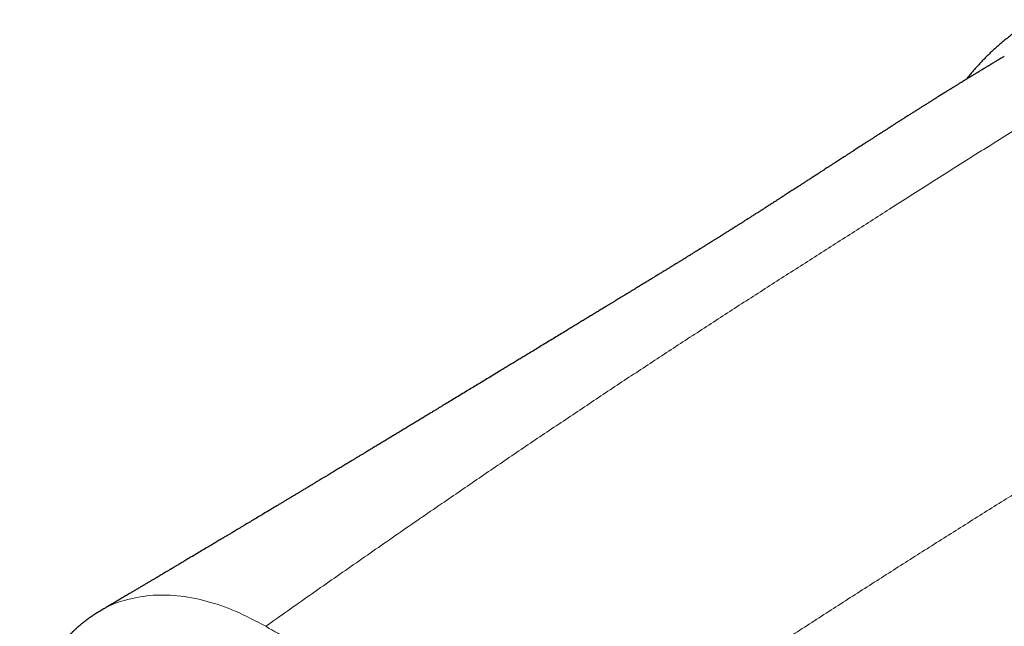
# Model space of a CAD drawing. Header units: millimetres. Extents: x 8 to 495, y 12 to 283.
# Tile 14 of 22: x 378 to 408, y 91 to 109. Entities that reach past the tile are written whole.
import ezdxf

# ---------------------------------------------------------------- set-up
doc = ezdxf.new("R2010")
doc.units = ezdxf.units.MM

msp = doc.modelspace()

# ---------------------------------------------------------------- linework, layer by layer
at = {"color": 7, "linetype": 'Continuous', "lineweight": 30}
for points, knots in [([(408.408, 109.283), (408.374, 109.263), (408.305, 109.222), (408.203, 109.159), (408.101, 109.093), (408, 109.026), (407.901, 108.957), (407.802, 108.886), (407.705, 108.814), (407.609, 108.739), (407.514, 108.663), (407.42, 108.586), (407.327, 108.506), (407.236, 108.425), (407.145, 108.342), (407.056, 108.257), (406.968, 108.171), (406.881, 108.083), (406.795, 107.993), (406.711, 107.901), (406.627, 107.808), (406.545, 107.713), (406.465, 107.617), (406.402, 107.54), (406.367, 107.496), (406.358, 107.484)], [0, 0, 0, 0, 0.044182, 0.088822, 0.133465, 0.178111, 0.222764, 0.267424, 0.312095, 0.356777, 0.401473, 0.446185, 0.490913, 0.535661, 0.580429, 0.625219, 0.670031, 0.714868, 0.759731, 0.80462, 0.849536, 0.89448, 0.939453, 0.984456, 1, 1, 1, 1]), ([(407.504, 108.177), (407.491, 108.169), (407.466, 108.155), (407.432, 108.134), (407.405, 108.118), (407.382, 108.104), (407.363, 108.093), (407.345, 108.082), (407.32, 108.067), (407.288, 108.048), (407.249, 108.025), (407.211, 108.002), (407.175, 107.98), (407.143, 107.961), (407.115, 107.944), (407.089, 107.928), (407.062, 107.912), (407.034, 107.895), (407.005, 107.878), (406.975, 107.86), (406.943, 107.84), (406.914, 107.822), (406.89, 107.808), (406.873, 107.798), (406.86, 107.79), (406.849, 107.783), (406.837, 107.776), (406.822, 107.767), (406.801, 107.754), (406.774, 107.738), (406.745, 107.72), (406.716, 107.702), (406.684, 107.683), (406.649, 107.662), (406.613, 107.64), (406.579, 107.619), (406.549, 107.601), (406.523, 107.585), (406.495, 107.568), (406.464, 107.549), (406.427, 107.526), (406.385, 107.5), (406.347, 107.477), (406.315, 107.458), (406.295, 107.445), (406.279, 107.435), (406.266, 107.427), (406.253, 107.42), (406.239, 107.411), (406.218, 107.398), (406.192, 107.382), (406.161, 107.363), (406.127, 107.342), (406.092, 107.32), (406.057, 107.298), (406.023, 107.278), (405.994, 107.26), (405.968, 107.243), (405.944, 107.229), (405.921, 107.215), (405.897, 107.2), (405.87, 107.183), (405.839, 107.164), (405.805, 107.143), (405.769, 107.12), (405.725, 107.093), (405.675, 107.062), (405.621, 107.028), (405.57, 106.997), (405.524, 106.968), (405.482, 106.942), (405.446, 106.919), (405.417, 106.901), (405.392, 106.885), (405.369, 106.871), (405.343, 106.855), (405.314, 106.836), (405.28, 106.815), (405.242, 106.791), (405.202, 106.766), (405.162, 106.741), (405.123, 106.716), (405.086, 106.693), (405.051, 106.671), (405, 106.639), (404.934, 106.597), (404.852, 106.545), (404.768, 106.492), (404.697, 106.447), (404.637, 106.409), (404.589, 106.378), (404.541, 106.348), (404.495, 106.318), (404.451, 106.291), (404.415, 106.267), (404.383, 106.247), (404.354, 106.228), (404.321, 106.208), (404.288, 106.186), (404.256, 106.166), (404.22, 106.143), (404.183, 106.119), (404.145, 106.095), (404.115, 106.076), (404.091, 106.061), (404.073, 106.049), (404.057, 106.039), (404.043, 106.029), (404.029, 106.021), (404.016, 106.012), (404, 106.002), (403.979, 105.989), (403.953, 105.972), (403.922, 105.952), (403.886, 105.929), (403.85, 105.906), (403.804, 105.876), (403.75, 105.842), (403.696, 105.807), (403.652, 105.778), (403.617, 105.756), (403.586, 105.736), (403.558, 105.718), (403.527, 105.698), (403.492, 105.676), (403.451, 105.649), (403.406, 105.62), (403.359, 105.589), (403.308, 105.557), (403.255, 105.523), (403.201, 105.487), (403.144, 105.451), (403.085, 105.412), (403.021, 105.371), (402.955, 105.328), (402.884, 105.283), (402.813, 105.236), (402.742, 105.19), (402.677, 105.148), (402.617, 105.109), (402.56, 105.072), (402.501, 105.034), (402.439, 104.994), (402.373, 104.951), (402.303, 104.906), (402.229, 104.858), (402.157, 104.811), (402.088, 104.766), (402.021, 104.723), (401.953, 104.678), (401.886, 104.635), (401.822, 104.593), (401.762, 104.554), (401.706, 104.518), (401.654, 104.485), (401.603, 104.452), (401.554, 104.42), (401.508, 104.39), (401.466, 104.362), (401.426, 104.336), (401.384, 104.309), (401.339, 104.28), (401.289, 104.248), (401.237, 104.214), (401.181, 104.178), (401.124, 104.141), (401.066, 104.104), (401.006, 104.065), (400.946, 104.026), (400.89, 103.99), (400.839, 103.958), (400.795, 103.929), (400.754, 103.903), (400.715, 103.878), (400.679, 103.854), (400.643, 103.831), (400.605, 103.807), (400.562, 103.78), (400.514, 103.748), (400.461, 103.714), (400.407, 103.68), (400.355, 103.646), (400.304, 103.614), (400.257, 103.583), (400.216, 103.558), (400.184, 103.537), (400.158, 103.52), (400.132, 103.503), (400.103, 103.485), (400.071, 103.465), (400.036, 103.442), (399.999, 103.419), (399.958, 103.392), (399.913, 103.364), (399.867, 103.335), (399.823, 103.307), (399.785, 103.283), (399.754, 103.263), (399.728, 103.246), (399.699, 103.228), (399.666, 103.207), (399.629, 103.184), (399.59, 103.159), (399.55, 103.133), (399.512, 103.109), (399.475, 103.086), (399.44, 103.064), (399.41, 103.045), (399.385, 103.029), (399.364, 103.016), (399.341, 103.001), (399.313, 102.984), (399.277, 102.961), (399.235, 102.934), (399.19, 102.906), (399.146, 102.879), (399.106, 102.853), (399.067, 102.829), (399.033, 102.807), (399.004, 102.789), (398.98, 102.774), (398.959, 102.761), (398.937, 102.747), (398.91, 102.73), (398.879, 102.71), (398.844, 102.689), (398.81, 102.667), (398.776, 102.646), (398.743, 102.625), (398.712, 102.606), (398.685, 102.589), (398.663, 102.575), (398.642, 102.562), (398.62, 102.549), (398.595, 102.533), (398.566, 102.515), (398.534, 102.495), (398.499, 102.473), (398.463, 102.451), (398.425, 102.427), (398.391, 102.406), (398.36, 102.387), (398.334, 102.371), (398.31, 102.356), (398.289, 102.343), (398.273, 102.332), (398.259, 102.324), (398.242, 102.313), (398.219, 102.299), (398.189, 102.281), (398.155, 102.26), (398.117, 102.236), (398.073, 102.209), (398.031, 102.183), (397.995, 102.16), (397.964, 102.142), (397.933, 102.123), (397.905, 102.105), (397.881, 102.09), (397.862, 102.078), (397.847, 102.069), (397.834, 102.061), (397.817, 102.051), (397.793, 102.036), (397.762, 102.017), (397.728, 101.996), (397.69, 101.973), (397.651, 101.948), (397.609, 101.923), (397.566, 101.896), (397.522, 101.869), (397.477, 101.841), (397.433, 101.814), (397.39, 101.788), (397.349, 101.763), (397.309, 101.738), (397.268, 101.713), (397.225, 101.687), (397.181, 101.66), (397.119, 101.622), (397.041, 101.574), (396.947, 101.517), (396.85, 101.457), (396.747, 101.394), (396.636, 101.327), (396.522, 101.257), (396.42, 101.195), (396.331, 101.141), (396.256, 101.095), (396.184, 101.051), (396.115, 101.009), (396.047, 100.967), (395.979, 100.926), (395.912, 100.885), (395.845, 100.844), (395.776, 100.802), (395.705, 100.759), (395.63, 100.713), (395.552, 100.666), (395.462, 100.611), (395.358, 100.548), (395.244, 100.478), (395.13, 100.408), (395.017, 100.34), (394.907, 100.273), (394.794, 100.204), (394.676, 100.132), (394.554, 100.058), (394.433, 99.985), (394.297, 99.902), (394.145, 99.809), (393.975, 99.706), (393.803, 99.601), (393.63, 99.496), (393.46, 99.393), (393.295, 99.293), (393.146, 99.202), (393.013, 99.121), (392.893, 99.049), (392.772, 98.975), (392.648, 98.9), (392.52, 98.822), (392.388, 98.742), (392.245, 98.655), (392.091, 98.561), (391.928, 98.462), (391.765, 98.364), (391.605, 98.267), (391.447, 98.171), (391.283, 98.071), (391.112, 97.968), (390.935, 97.86), (390.763, 97.756), (390.613, 97.665), (390.487, 97.589), (390.383, 97.525), (390.277, 97.461), (390.17, 97.396), (390.058, 97.329), (389.943, 97.259), (389.824, 97.186), (389.705, 97.115), (389.587, 97.043), (389.471, 96.973), (389.355, 96.902), (389.241, 96.833), (389.13, 96.766), (389.022, 96.701), (388.912, 96.634), (388.799, 96.566), (388.685, 96.497), (388.575, 96.43), (388.468, 96.365), (388.363, 96.302), (388.269, 96.245), (388.185, 96.194), (388.108, 96.148), (388.03, 96.101), (387.949, 96.052), (387.865, 96.001), (387.769, 95.943), (387.662, 95.879), (387.543, 95.807), (387.418, 95.731), (387.291, 95.654), (387.119, 95.551), (386.903, 95.42), (386.71, 95.304), (386.584, 95.228), (386.526, 95.194), (386.471, 95.16), (386.419, 95.13), (386.372, 95.101), (386.33, 95.075), (386.291, 95.052), (386.256, 95.031), (386.223, 95.011), (386.19, 94.991), (386.153, 94.969), (386.113, 94.945), (386.07, 94.919), (386.023, 94.891), (385.967, 94.857), (385.901, 94.818), (385.825, 94.772), (385.743, 94.723), (385.658, 94.672), (385.57, 94.619), (385.44, 94.541), (385.267, 94.437), (385.074, 94.321), (384.902, 94.218), (384.752, 94.129), (384.623, 94.051), (384.516, 93.987), (384.436, 93.939), (384.361, 93.895), (384.296, 93.856), (384.241, 93.823), (384.194, 93.794), (384.151, 93.769), (384.112, 93.746), (384.076, 93.725), (384.042, 93.704), (384.005, 93.682), (383.964, 93.658), (383.918, 93.63), (383.867, 93.6), (383.811, 93.566), (383.751, 93.53), (383.687, 93.492), (383.622, 93.453), (383.556, 93.414), (383.459, 93.356), (383.33, 93.279), (383.167, 93.182), (383.035, 93.104), (382.936, 93.044), (382.869, 93.004), (382.804, 92.966), (382.741, 92.929), (382.683, 92.894), (382.631, 92.863), (382.583, 92.834), (382.54, 92.809), (382.501, 92.785), (382.466, 92.765), (382.437, 92.748), (382.412, 92.733), (382.391, 92.72), (382.374, 92.71), (382.359, 92.701), (382.344, 92.692), (382.325, 92.681), (382.301, 92.666), (382.27, 92.648), (382.232, 92.626), (382.189, 92.6), (382.141, 92.571), (382.086, 92.539), (382.028, 92.505), (381.965, 92.467), (381.898, 92.428), (381.827, 92.385), (381.75, 92.34), (381.668, 92.291), (381.583, 92.241), (381.495, 92.189), (381.404, 92.135), (381.309, 92.078), (381.209, 92.019), (381.101, 91.955), (380.983, 91.886), (380.856, 91.811), (380.724, 91.732), (380.586, 91.651), (380.442, 91.566), (380.311, 91.488), (380.227, 91.439), (380.193, 91.418)], [0, 0, 0, 0, 0.001353, 0.002508, 0.003465, 0.004223, 0.004821, 0.005434, 0.006083, 0.007366, 0.008739, 0.010089, 0.011269, 0.012403, 0.013385, 0.014212, 0.015096, 0.016116, 0.017068, 0.018099, 0.019209, 0.020395, 0.02108, 0.021657, 0.022125, 0.022485, 0.022764, 0.023311, 0.02405, 0.024982, 0.026004, 0.027022, 0.028036, 0.029321, 0.030597, 0.031773, 0.032797, 0.03367, 0.034518, 0.035642, 0.036913, 0.038358, 0.039976, 0.040869, 0.041587, 0.042128, 0.042504, 0.042913, 0.043424, 0.044038, 0.04503, 0.046114, 0.047282, 0.048533, 0.049763, 0.050937, 0.05197, 0.052864, 0.053635, 0.054412, 0.055227, 0.056174, 0.05723, 0.058401, 0.059689, 0.061039, 0.063005, 0.064897, 0.066651, 0.068261, 0.069725, 0.071019, 0.071988, 0.072828, 0.073576, 0.074447, 0.075475, 0.076664, 0.078019, 0.079406, 0.080866, 0.082231, 0.083498, 0.084727, 0.085942, 0.088841, 0.091698, 0.094605, 0.097615, 0.099256, 0.100946, 0.102675, 0.104326, 0.105857, 0.107284, 0.108185, 0.109225, 0.110406, 0.11163, 0.112779, 0.113852, 0.115386, 0.116733, 0.117903, 0.118606, 0.119247, 0.119824, 0.120339, 0.120791, 0.121229, 0.121793, 0.12249, 0.123448, 0.12458, 0.125884, 0.127221, 0.1285, 0.130842, 0.132959, 0.134332, 0.135581, 0.136702, 0.137695, 0.13859, 0.139987, 0.141489, 0.143096, 0.144809, 0.146631, 0.148597, 0.150515, 0.15256, 0.154733, 0.157034, 0.159462, 0.161958, 0.164732, 0.167304, 0.169675, 0.171845, 0.173885, 0.176018, 0.178303, 0.180739, 0.183327, 0.186066, 0.188957, 0.19133, 0.193795, 0.196354, 0.198897, 0.201294, 0.203506, 0.205577, 0.207508, 0.209297, 0.211244, 0.212991, 0.214538, 0.215946, 0.2175, 0.219237, 0.221068, 0.223066, 0.225183, 0.227346, 0.229552, 0.231803, 0.234098, 0.236425, 0.238177, 0.239834, 0.241396, 0.242863, 0.244236, 0.245557, 0.246985, 0.248532, 0.250445, 0.252513, 0.254608, 0.256618, 0.258543, 0.260384, 0.262087, 0.263149, 0.264122, 0.265076, 0.266166, 0.267398, 0.268774, 0.27023, 0.271669, 0.273504, 0.27531, 0.277044, 0.278576, 0.279632, 0.280592, 0.281679, 0.282931, 0.284379, 0.285947, 0.287476, 0.288957, 0.290388, 0.291764, 0.292998, 0.293848, 0.294598, 0.29544, 0.296504, 0.29779, 0.299644, 0.30139, 0.303018, 0.304632, 0.30611, 0.307426, 0.308568, 0.309536, 0.310196, 0.311, 0.312036, 0.313301, 0.314652, 0.315979, 0.317283, 0.318562, 0.319817, 0.320858, 0.321681, 0.322379, 0.323207, 0.32418, 0.325298, 0.326559, 0.327898, 0.329288, 0.330726, 0.332214, 0.333244, 0.334286, 0.335218, 0.336005, 0.336647, 0.337146, 0.337609, 0.338596, 0.339731, 0.341012, 0.342471, 0.344159, 0.346076, 0.347181, 0.348349, 0.349575, 0.350684, 0.351604, 0.352322, 0.352856, 0.353306, 0.353801, 0.354819, 0.355987, 0.357306, 0.358732, 0.36024, 0.361802, 0.363443, 0.365153, 0.366799, 0.368538, 0.370136, 0.371616, 0.373118, 0.374665, 0.376257, 0.377895, 0.379579, 0.383148, 0.386631, 0.390024, 0.394033, 0.398097, 0.402295, 0.406628, 0.40942, 0.412179, 0.414831, 0.417375, 0.419811, 0.422402, 0.42486, 0.427264, 0.429777, 0.432406, 0.435149, 0.438008, 0.440981, 0.445124, 0.449399, 0.453603, 0.457724, 0.461762, 0.465717, 0.470273, 0.474714, 0.479117, 0.483589, 0.489686, 0.495908, 0.502257, 0.50868, 0.514931, 0.52098, 0.526825, 0.531275, 0.535614, 0.54003, 0.544581, 0.549267, 0.554089, 0.559046, 0.565, 0.571029, 0.576975, 0.582837, 0.588614, 0.594307, 0.600909, 0.60738, 0.613711, 0.619901, 0.623767, 0.627576, 0.631381, 0.63532, 0.639402, 0.643626, 0.647993, 0.652502, 0.656673, 0.660959, 0.665252, 0.669433, 0.6735, 0.677454, 0.681294, 0.685632, 0.689815, 0.693851, 0.697772, 0.701585, 0.705289, 0.708124, 0.710894, 0.713727, 0.71669, 0.719786, 0.723014, 0.727189, 0.731565, 0.736143, 0.740857, 0.745609, 0.755044, 0.764615, 0.766778, 0.76893, 0.770955, 0.772834, 0.774566, 0.776123, 0.777539, 0.778813, 0.779945, 0.781166, 0.782492, 0.783952, 0.785546, 0.787274, 0.789136, 0.791699, 0.79448, 0.797477, 0.800655, 0.803877, 0.807131, 0.814924, 0.822891, 0.828298, 0.833782, 0.839343, 0.842516, 0.845462, 0.84818, 0.850671, 0.852553, 0.854282, 0.855855, 0.857274, 0.858538, 0.859715, 0.861048, 0.862549, 0.864217, 0.86609, 0.868138, 0.87036, 0.872714, 0.875099, 0.87751, 0.879947, 0.885734, 0.891662, 0.897732, 0.900155, 0.9026, 0.905027, 0.907301, 0.90941, 0.911356, 0.913083, 0.914656, 0.916075, 0.91734, 0.91839, 0.919303, 0.92008, 0.920721, 0.921153, 0.921694, 0.922378, 0.923203, 0.92437, 0.925738, 0.927308, 0.929078, 0.931049, 0.933221, 0.935471, 0.937903, 0.940516, 0.94331, 0.946286, 0.949443, 0.952586, 0.955889, 0.959354, 0.96298, 0.966767, 0.971184, 0.975802, 0.98062, 0.985639, 0.990858, 0.996278, 1, 1, 1, 1]), ([(380.202, 91.424), (380.192, 91.418), (380.172, 91.406), (380.146, 91.39), (380.124, 91.377), (380.105, 91.365), (380.091, 91.357), (380.08, 91.35), (380.07, 91.343), (380.051, 91.331), (380.026, 91.315), (379.998, 91.296), (379.975, 91.28), (379.953, 91.265), (379.93, 91.25), (379.908, 91.234), (379.884, 91.217), (379.86, 91.2), (379.839, 91.184), (379.819, 91.17), (379.795, 91.151), (379.764, 91.128), (379.729, 91.101), (379.695, 91.074), (379.663, 91.047), (379.632, 91.021), (379.603, 90.996), (379.578, 90.975), (379.557, 90.957), (379.539, 90.941), (379.52, 90.923), (379.5, 90.905), (379.481, 90.888), (379.463, 90.871), (379.447, 90.856), (379.433, 90.843), (379.42, 90.83), (379.406, 90.816), (379.389, 90.8), (379.372, 90.783), (379.355, 90.767), (379.335, 90.746), (379.31, 90.721), (379.28, 90.689), (379.253, 90.661), (379.23, 90.636), (379.211, 90.615), (379.193, 90.595), (379.176, 90.576), (379.158, 90.555), (379.137, 90.531), (379.114, 90.505), (379.091, 90.477), (379.069, 90.45), (379.049, 90.426), (379.03, 90.402), (379.012, 90.38), (378.994, 90.357), (378.976, 90.333), (378.957, 90.308), (378.938, 90.282), (378.918, 90.255), (378.897, 90.227), (378.875, 90.196), (378.851, 90.163), (378.827, 90.127), (378.803, 90.092), (378.781, 90.06), (378.762, 90.03), (378.746, 90.005), (378.732, 89.983), (378.719, 89.963), (378.704, 89.94), (378.689, 89.915), (378.673, 89.889), (378.658, 89.864), (378.644, 89.84), (378.631, 89.818), (378.62, 89.798), (378.609, 89.78), (378.6, 89.763), (378.59, 89.746), (378.581, 89.728), (378.569, 89.707), (378.555, 89.682), (378.539, 89.653), (378.523, 89.621), (378.505, 89.588), (378.488, 89.553), (378.471, 89.52), (378.456, 89.491), (378.443, 89.463), (378.43, 89.435), (378.415, 89.405), (378.403, 89.378), (378.391, 89.352), (378.38, 89.328), (378.367, 89.3), (378.352, 89.266), (378.336, 89.229), (378.32, 89.19), (378.305, 89.153), (378.291, 89.12), (378.28, 89.091), (378.269, 89.065), (378.259, 89.04), (378.249, 89.011), (378.237, 88.982), (378.227, 88.953), (378.216, 88.925), (378.206, 88.897), (378.197, 88.872), (378.189, 88.849), (378.182, 88.827), (378.175, 88.806), (378.166, 88.782), (378.157, 88.755), (378.147, 88.724), (378.136, 88.69), (378.125, 88.653), (378.113, 88.616), (378.102, 88.58), (378.092, 88.545), (378.082, 88.511), (378.073, 88.48), (378.065, 88.451), (378.058, 88.426), (378.053, 88.405), (378.047, 88.385), (378.041, 88.363), (378.035, 88.338), (378.028, 88.312), (378.021, 88.282), (378.012, 88.249), (378.004, 88.215), (377.997, 88.183), (377.989, 88.151), (377.981, 88.113), (377.97, 88.067), (377.959, 88.015), (377.948, 87.96), (377.938, 87.907), (377.928, 87.855), (377.918, 87.804), (377.908, 87.746), (377.897, 87.679), (377.885, 87.6), (377.873, 87.519), (377.862, 87.439), (377.852, 87.362), (377.844, 87.291), (377.837, 87.223), (377.83, 87.156), (377.823, 87.085), (377.818, 87.026), (377.815, 86.982), (377.813, 86.953), (377.811, 86.926), (377.809, 86.901), (377.808, 86.878), (377.806, 86.855), (377.805, 86.831), (377.803, 86.802), (377.801, 86.766), (377.799, 86.724), (377.797, 86.673), (377.794, 86.616), (377.793, 86.575), (377.792, 86.553)], [0, 0, 0, 0, 0.006792, 0.012671, 0.017638, 0.021779, 0.024964, 0.027314, 0.029552, 0.0318, 0.040673, 0.045934, 0.051202, 0.056571, 0.061229, 0.066573, 0.0723, 0.077915, 0.083216, 0.087593, 0.091781, 0.100626, 0.109376, 0.117115, 0.12543, 0.132948, 0.140141, 0.147405, 0.151444, 0.15584, 0.160837, 0.166404, 0.171011, 0.17575, 0.17995, 0.183346, 0.1866, 0.190337, 0.194756, 0.199581, 0.204054, 0.208132, 0.215917, 0.224015, 0.232483, 0.237761, 0.24327, 0.248422, 0.252822, 0.257819, 0.263861, 0.270525, 0.277495, 0.28405, 0.289807, 0.295389, 0.300647, 0.306047, 0.311608, 0.317449, 0.323582, 0.329366, 0.336027, 0.342904, 0.35052, 0.358714, 0.366639, 0.37395, 0.380333, 0.386382, 0.390233, 0.394397, 0.399446, 0.405388, 0.410534, 0.416024, 0.421216, 0.425696, 0.4301, 0.433683, 0.43719, 0.440697, 0.44424, 0.448069, 0.453717, 0.459783, 0.466182, 0.472971, 0.480206, 0.487142, 0.49297, 0.497839, 0.503831, 0.509521, 0.515718, 0.519791, 0.524581, 0.530101, 0.536142, 0.544251, 0.551677, 0.558649, 0.565091, 0.57077, 0.57499, 0.579846, 0.585316, 0.590868, 0.596287, 0.601572, 0.606646, 0.611542, 0.615662, 0.619402, 0.623354, 0.627527, 0.63248, 0.638168, 0.644529, 0.651114, 0.657831, 0.6646, 0.670765, 0.676694, 0.682388, 0.687624, 0.692125, 0.695331, 0.69871, 0.702605, 0.707015, 0.711798, 0.716703, 0.722634, 0.728727, 0.734441, 0.739168, 0.745613, 0.753718, 0.763085, 0.772356, 0.781485, 0.790275, 0.798689, 0.806865, 0.819481, 0.832392, 0.845757, 0.859612, 0.871771, 0.883537, 0.894006, 0.904606, 0.916115, 0.92809, 0.932703, 0.937304, 0.94162, 0.945619, 0.949301, 0.952666, 0.956271, 0.960733, 0.966327, 0.973052, 0.980906, 0.98989, 1, 1, 1, 1])]:
    msp.add_open_spline(points, degree=3, knots=knots, dxfattribs=at)
at = {"color": 8, "linetype": 'Continuous', "lineweight": 0}
for points, knots in [([(412.778, 108.995), (412.453, 108.801), (411.801, 108.413), (410.827, 107.823), (409.855, 107.227), (408.885, 106.626), (407.816, 105.957), (406.648, 105.22), (405.381, 104.416), (404.158, 103.638), (402.98, 102.887), (401.847, 102.164), (400.712, 101.438), (399.578, 100.708), (398.444, 99.974), (397.31, 99.234), (396.178, 98.489), (395.046, 97.737), (393.915, 96.98), (392.785, 96.217), (391.655, 95.449), (390.459, 94.629), (389.197, 93.758), (387.869, 92.835), (386.542, 91.907), (385.658, 91.283), (385.216, 90.972)], [0, 0, 0, 0, 0.035139, 0.070279, 0.10542, 0.14056, 0.175701, 0.221718, 0.267734, 0.313749, 0.354834, 0.39592, 0.437009, 0.478095, 0.519175, 0.560259, 0.601336, 0.642403, 0.683472, 0.724546, 0.765616, 0.806674, 0.855043, 0.903383, 0.951699, 1, 1, 1, 1]), ([(422.059, 103.565), (421.731, 103.373), (421.074, 102.989), (420.085, 102.407), (419.096, 101.821), (418.104, 101.232), (417.009, 100.578), (415.811, 99.86), (414.51, 99.076), (413.256, 98.316), (412.049, 97.582), (410.89, 96.873), (409.731, 96.162), (408.573, 95.446), (407.415, 94.725), (406.257, 94), (405.1, 93.269), (403.942, 92.533), (402.784, 91.792), (401.625, 91.045), (400.467, 90.293), (399.241, 89.492), (397.946, 88.64), (396.584, 87.737), (395.222, 86.829), (394.316, 86.218), (393.862, 85.913)], [0, 0, 0, 0, 0.035139, 0.070279, 0.10542, 0.14056, 0.175701, 0.221718, 0.267734, 0.313749, 0.354834, 0.39592, 0.437009, 0.478095, 0.519175, 0.560259, 0.601336, 0.642403, 0.683472, 0.724546, 0.765616, 0.806674, 0.855043, 0.903383, 0.951699, 1, 1, 1, 1]), ([(380.197, 91.412), (380.216, 91.427), (380.441, 91.591), (380.949, 91.768), (381.713, 91.927), (382.541, 91.919), (383.409, 91.758), (384.306, 91.456), (384.913, 91.133), (385.216, 90.972)], [0, 0, 0, 0, 0.015747, 0.179961, 0.344144, 0.508275, 0.672321, 0.836246, 1, 1, 1, 1]), ([(385.216, 90.972), (385.313, 90.916), (385.504, 90.805), (385.79, 90.64), (386.071, 90.477), (386.349, 90.316), (386.651, 90.141), (386.977, 89.952), (387.328, 89.748), (387.713, 89.523), (388.134, 89.278), (388.59, 89.012), (389.044, 88.746), (389.347, 88.569), (389.498, 88.481)], [0, 0, 0, 0, 0.06829, 0.135439, 0.201544, 0.266694, 0.330977, 0.413985, 0.495835, 0.576703, 0.683762, 0.789752, 0.89505, 1, 1, 1, 1])]:
    msp.add_open_spline(points, degree=3, knots=knots, dxfattribs=at)

doc.saveas('drawing.dxf')
